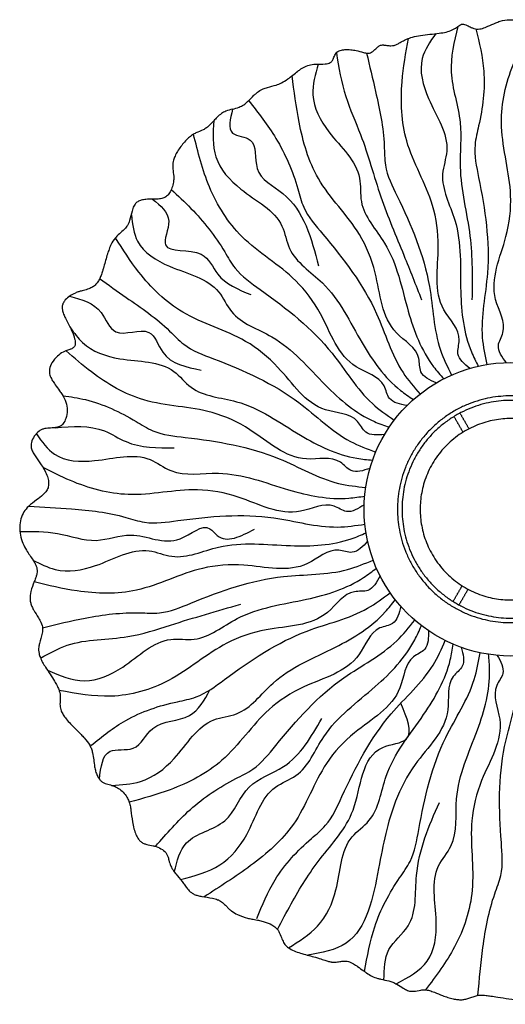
# Model space of a CAD drawing. Header units: centimetres. Extents: x -22 to 101, y -209 to 0.
# Tile 1 of 7: x -22 to 0, y -209 to -166. Entities that reach past the tile are written whole.
import ezdxf

# ---------------------------------------------------------------- set-up
doc = ezdxf.new("R2010")
doc.units = ezdxf.units.CM
doc.header["$MEASUREMENT"] = 0

# ---------------------------------------------------------------- blocks, each defined once
blk = doc.blocks.new('COAU04')
blk.add_circle((0, -187.282), 6.47)
for points, knots in [([(-2.34, -165.994), (-2.312, -165.974), (-2.268, -165.941), (-2.203, -165.905), (-2.147, -165.887), (-2.074, -165.886), (-2.004, -165.911), (-1.891, -165.963), (-1.774, -166.027), (-1.629, -166.083), (-1.504, -166.111), (-1.335, -166.105), (-1.171, -166.053), (-0.938, -165.957), (-0.724, -165.852), (-0.408, -165.734), (-0.129, -165.683), (0.141, -165.702), (0.281, -165.752), (0.36, -165.813), (0.434, -165.901), (0.482, -166.01), (0.551, -166.108), (0.61, -166.154), (0.703, -166.181), (0.839, -166.176), (1.024, -166.136), (1.259, -166.06), (1.429, -165.992), (1.525, -165.952)], [0, 0, 0, 0, 0.101133, 0.16671, 0.223261, 0.275817, 0.382184, 0.443978, 0.64979, 0.78001, 0.909422, 1.033549, 1.283048, 1.41931, 1.793093, 1.995853, 2.429465, 2.636523, 2.803751, 2.868471, 2.933575, 3.146814, 3.219813, 3.292981, 3.367801, 3.507551, 3.696332, 3.9365, 4.246652, 4.246652, 4.246652, 4.246652]), ([(-10.113, -168.479), (-10.016, -168.431), (-9.766, -168.269), (-9.496, -168.043), (-9.228, -167.845), (-9.024, -167.727), (-8.802, -167.667), (-8.521, -167.645), (-8.285, -167.661), (-8.067, -167.628), (-7.975, -167.594), (-7.909, -167.549), (-7.866, -167.493), (-7.816, -167.394), (-7.777, -167.277), (-7.707, -167.162), (-7.625, -167.089), (-7.493, -167.034), (-7.301, -167.005), (-7.066, -167.01), (-6.791, -167.053), (-6.575, -167.121), (-6.413, -167.16), (-6.324, -167.172), (-6.232, -167.171), (-6.156, -167.141), (-6.106, -167.107), (-6.075, -167.083), (-5.993, -167.011), (-5.902, -166.905), (-5.778, -166.826), (-5.689, -166.809), (-5.63, -166.808), (-5.582, -166.812), (-5.502, -166.82), (-5.409, -166.835), (-5.275, -166.844), (-5.146, -166.832), (-5.029, -166.782), (-4.89, -166.709), (-4.756, -166.631), (-4.561, -166.535), (-4.316, -166.442), (-3.835, -166.352), (-3.333, -166.318), (-2.863, -166.248), (-2.63, -166.174), (-2.462, -166.081), (-2.383, -166.025), (-2.34, -165.994)], [0, 0, 0, 0, 0.326613, 0.890578, 1.056118, 1.325134, 1.593296, 1.73843, 2.172601, 2.297361, 2.397201, 2.464839, 2.535299, 2.605534, 2.797151, 2.904916, 3.006636, 3.121559, 3.330673, 3.584805, 3.824835, 4.164367, 4.260832, 4.326802, 4.433844, 4.532353, 4.567896, 4.616253, 4.649493, 4.895127, 5.032544, 5.084816, 5.16246, 5.210185, 5.230454, 5.402718, 5.492144, 5.633472, 5.788227, 5.868392, 6.105699, 6.252631, 6.521567, 6.887736, 7.717811, 8.031488, 8.311735, 8.446034, 8.604392, 8.604392, 8.604392, 8.604392]), ([(-2.34, -165.994), (-2.503, -166.665), (-2.848, -168.084), (-2.071, -170.115), (-2.385, -172.568), (-1.681, -175.133), (-1.705, -177.102), (-1.716, -178.042)], [0, 0, 0, 0, 2.028236, 4.291208, 6.244405, 9.326085, 12.135302, 12.135302, 12.135302, 12.135302]), ([(-1.547, -166.1), (-1.396, -166.716), (-1.052, -168.124), (-1.277, -169.864), (-1.685, -171.404), (-1.215, -173.585), (-0.779, -176.406), (-1.428, -179.174), (-1.147, -180.504), (-1.063, -180.9)], [0, 0, 0, 0, 1.891685, 4.316494, 5.168814, 6.626326, 10.860989, 13.702734, 14.910952, 14.910952, 14.910952, 14.910952]), ([(-0.204, -180.816), (-0.392, -180.565), (-0.714, -180.135), (-0.084, -179.214), (-1.158, -177.599), (-0.171, -175.589), (0.133, -173.03), (-0.639, -170.574), (-0.159, -168.008), (0.584, -166.705), (0.893, -166.163)], [0, 0, 0, 0, 0.836412, 1.432654, 2.930971, 5.739565, 7.568621, 10.625694, 13.248996, 15.117047, 15.117047, 15.117047, 15.117047]), ([(-1.805, -181.069), (-2.05, -180.873), (-2.469, -180.537), (-2.088, -179.488), (-3.529, -178.191), (-3.074, -175.998), (-3.412, -173.445), (-4.794, -171.254), (-4.893, -168.643), (-4.629, -167.153), (-4.517, -166.523)], [0, 0, 0, 0, 0.836412, 1.432654, 2.930971, 5.739565, 7.568621, 10.625694, 13.248996, 15.173383, 15.173383, 15.173383, 15.173383]), ([(-3.31, -166.308), (-3.559, -166.662), (-4.166, -167.524), (-3.657, -169.444), (-2.55, -171), (-3.246, -172.863), (-2.108, -174.854), (-2.307, -177.524), (-2.058, -179.757), (-1.544, -180.766), (-1.438, -180.974)], [0, 0, 0, 0, 1.249175, 3.040459, 5.48532, 6.516836, 8.617311, 11.792756, 14.481996, 15.18109, 15.18109, 15.18109, 15.18109]), ([(-7.691, -167.152), (-7.583, -167.803), (-7.376, -169.049), (-6.434, -171.075), (-5.813, -173.49), (-4.79, -175.875), (-4.195, -177.389), (-3.937, -178.045)], [0, 0, 0, 0, 1.970522, 3.770462, 6.660443, 9.427545, 11.542694, 11.542694, 11.542694, 11.542694]), ([(-6.362, -167.167), (-6.228, -167.731), (-5.907, -169.082), (-5.557, -170.724), (-5.584, -172.323), (-4.58, -174.316), (-3.46, -176.942), (-3.399, -179.784), (-2.796, -181.002), (-2.617, -181.365)], [0, 0, 0, 0, 1.742489, 4.167299, 5.019619, 6.47713, 10.711794, 13.553539, 14.761756, 14.761756, 14.761756, 14.761756]), ([(-8.491, -167.652), (-8.622, -168.105), (-8.923, -169.15), (-7.998, -170.911), (-6.517, -172.146), (-6.731, -174.123), (-5.132, -175.769), (-4.661, -178.405), (-3.865, -180.505), (-3.116, -181.355), (-2.962, -181.53)], [0, 0, 0, 0, 1.369568, 3.160852, 5.605713, 6.637229, 8.737705, 11.913149, 14.60239, 15.301483, 15.301483, 15.301483, 15.301483]), ([(-3.294, -181.713), (-3.58, -181.584), (-4.069, -181.363), (-3.961, -180.252), (-5.679, -179.354), (-5.785, -177.117), (-6.744, -174.728), (-8.641, -172.951), (-9.355, -170.393), (-9.555, -168.846), (-9.643, -168.164)], [0, 0, 0, 0, 0.836412, 1.432654, 2.930971, 5.739565, 7.568621, 10.625694, 13.248996, 15.3206, 15.3206, 15.3206, 15.3206]), ([(-12.264, -169.638), (-12.168, -169.611), (-11.997, -169.566), (-11.774, -169.451), (-11.559, -169.269), (-11.385, -169.086), (-11.193, -168.907), (-11.034, -168.79), (-10.858, -168.718), (-10.635, -168.65), (-10.388, -168.595), (-10.189, -168.517), (-10.113, -168.479)], [0, 0, 0, 0, 0.301506, 0.527443, 0.747356, 1.143531, 1.285107, 1.536299, 1.732313, 1.850225, 2.236908, 2.489734, 2.489734, 2.489734, 2.489734]), ([(-11.56, -169.262), (-11.136, -169.802), (-10.21, -170.979), (-9.507, -172.631), (-9.127, -174.181), (-7.663, -175.863), (-5.922, -178.126), (-5.157, -180.865), (-4.27, -181.894), (-4.006, -182.201)], [0, 0, 0, 0, 2.051971, 4.476781, 5.329101, 6.786612, 11.021276, 13.86302, 15.071238, 15.071238, 15.071238, 15.071238]), ([(-12.264, -169.638), (-12.363, -169.665), (-12.535, -169.711), (-12.764, -169.83), (-13.005, -170.039), (-13.203, -170.268), (-13.407, -170.461), (-13.608, -170.585), (-13.832, -170.658), (-14.049, -170.779), (-14.22, -170.912), (-14.448, -171.149), (-14.648, -171.416), (-14.799, -171.691), (-14.885, -171.907), (-14.912, -172.103), (-14.895, -172.342), (-14.854, -172.553), (-14.858, -172.814), (-14.908, -173.047), (-14.999, -173.274), (-15.125, -173.453), (-15.295, -173.566), (-15.464, -173.599), (-15.633, -173.609), (-15.734, -173.609), (-15.794, -173.609)], [0, 0, 0, 0, 0.307576, 0.531132, 0.769978, 1.258578, 1.440404, 1.611056, 1.963372, 2.140862, 2.354975, 2.610287, 3.124755, 3.355344, 3.548656, 3.819498, 3.944495, 4.265654, 4.460655, 4.72446, 4.978966, 5.189976, 5.374805, 5.577595, 5.700869, 5.881935, 5.881935, 5.881935, 5.881935]), ([(-12.264, -169.638), (-12.378, -170.069), (-12.581, -170.842), (-11.088, -170.851), (-11.471, -172.556), (-9.242, -173.584), (-8.794, -175.337), (-8.484, -176.553)], [0, 0, 0, 0, 1.055664, 1.89024, 3.175586, 4.749325, 8.316995, 8.316995, 8.316995, 8.316995]), ([(-13.091, -170.14), (-13.126, -170.696), (-13.201, -171.871), (-11.822, -173.416), (-10.076, -174.242), (-9.792, -176.211), (-7.834, -177.407), (-6.723, -179.842), (-5.429, -181.679), (-4.493, -182.316), (-4.299, -182.447)], [0, 0, 0, 0, 1.607825, 3.399109, 5.84397, 6.875486, 8.975961, 12.151406, 14.840646, 15.53974, 15.53974, 15.53974, 15.53974]), ([(-4.575, -182.707), (-4.884, -182.653), (-5.414, -182.56), (-5.584, -181.458), (-7.473, -181.015), (-8.13, -178.875), (-9.658, -176.801), (-11.912, -175.542), (-13.388, -173.169), (-13.793, -171.533), (-13.988, -170.747)], [0, 0, 0, 0, 0.836412, 1.432654, 2.930971, 5.739565, 7.568621, 10.625694, 13.248996, 15.675429, 15.675429, 15.675429, 15.675429]), ([(-14.967, -173.185), (-14.673, -173.457), (-13.786, -174.278), (-12.851, -175.453), (-12.099, -176.862), (-10.261, -178.127), (-8.013, -179.887), (-6.591, -182.349), (-5.476, -183.125), (-5.144, -183.357)], [0, 0, 0, 0, 1.199336, 3.624146, 4.476466, 5.933977, 10.168641, 13.010385, 14.218603, 14.218603, 14.218603, 14.218603]), ([(-15.794, -173.609), (-15.891, -173.609), (-16.057, -173.609), (-16.28, -173.642), (-16.448, -173.71), (-16.586, -173.833), (-16.654, -173.989), (-16.726, -174.23), (-16.775, -174.489), (-16.879, -174.757), (-16.993, -174.9), (-17.136, -175.034), (-17.281, -175.155), (-17.475, -175.355), (-17.602, -175.552), (-17.697, -175.782), (-17.753, -175.941), (-17.844, -176.24), (-17.915, -176.512), (-17.994, -176.771), (-18.04, -176.91), (-18.094, -177.055), (-18.176, -177.222), (-18.282, -177.366), (-18.429, -177.485), (-18.618, -177.573), (-18.76, -177.61), (-18.841, -177.631)], [0, 0, 0, 0, 0.291069, 0.497475, 0.670913, 0.830976, 1.040597, 1.170976, 1.589907, 1.82855, 2.028773, 2.129953, 2.417769, 2.594451, 2.964919, 3.114467, 3.340921, 3.47145, 4.049304, 4.18606, 4.282982, 4.48745, 4.650662, 4.83986, 5.021026, 5.211043, 5.462112, 5.462112, 5.462112, 5.462112]), ([(-15.794, -173.609), (-15.444, -173.889), (-14.784, -174.415), (-15.696, -176.108), (-13.499, -175.646), (-12.934, -177.214), (-12.011, -177.591), (-11.456, -177.818)], [0, 0, 0, 0, 1.204423, 2.265436, 3.895134, 5.035486, 6.753841, 6.753841, 6.753841, 6.753841]), ([(-16.719, -174.302), (-16.675, -174.715), (-16.566, -175.748), (-14.868, -176.779), (-13.006, -177.159), (-12.236, -178.993), (-10.045, -179.665), (-8.361, -181.748), (-6.652, -183.205), (-5.587, -183.589), (-5.367, -183.668)], [0, 0, 0, 0, 1.194154, 2.985438, 5.430299, 6.461815, 8.56229, 11.737735, 14.426976, 15.126069, 15.126069, 15.126069, 15.126069]), ([(-5.569, -183.989), (-5.882, -184.013), (-6.418, -184.055), (-6.857, -183.029), (-8.797, -183.07), (-9.965, -181.161), (-11.96, -179.531), (-14.463, -178.877), (-16.312, -177.076), (-17.101, -175.823), (-17.425, -175.309)], [0, 0, 0, 0, 0.836412, 1.432654, 2.930971, 5.739565, 7.568621, 10.625694, 13.248996, 15.073175, 15.073175, 15.073175, 15.073175]), ([(-18.123, -177.11), (-17.735, -177.387), (-16.691, -178.135), (-15.384, -179.014), (-14.311, -180.2), (-12.214, -180.964), (-9.601, -182.112), (-7.611, -184.143), (-6.338, -184.618), (-5.958, -184.759)], [0, 0, 0, 0, 1.429887, 3.854697, 4.707017, 6.164528, 10.399192, 13.240936, 14.449154, 14.449154, 14.449154, 14.449154]), ([(-18.841, -177.631), (-18.907, -177.648), (-19.027, -177.68), (-19.246, -177.763), (-19.475, -177.889), (-19.646, -178.048), (-19.737, -178.194), (-19.773, -178.301), (-19.776, -178.405), (-19.762, -178.526), (-19.717, -178.674), (-19.607, -178.914), (-19.484, -179.133), (-19.352, -179.403), (-19.271, -179.603), (-19.218, -179.794), (-19.2, -179.906), (-19.198, -180), (-19.215, -180.078), (-19.256, -180.14), (-19.316, -180.185), (-19.378, -180.213), (-19.478, -180.249), (-19.594, -180.285), (-19.789, -180.371), (-20.01, -180.537), (-20.228, -180.794), (-20.346, -181.071), (-20.337, -181.321), (-20.262, -181.519), (-20.167, -181.673), (-20.041, -181.848), (-19.911, -182.018), (-19.742, -182.267), (-19.595, -182.547), (-19.538, -182.917), (-19.589, -183.248), (-19.695, -183.469), (-19.802, -183.583), (-19.912, -183.653), (-20.037, -183.682), (-20.212, -183.698), (-20.373, -183.699), (-20.544, -183.722), (-20.672, -183.762), (-20.839, -183.86), (-21.016, -184.048), (-21.133, -184.298), (-21.154, -184.531), (-21.098, -184.714), (-21.017, -184.855), (-20.881, -185.055), (-20.712, -185.277), (-20.537, -185.569), (-20.422, -185.823), (-20.364, -186.067), (-20.371, -186.252), (-20.413, -186.383), (-20.485, -186.509), (-20.647, -186.679), (-20.807, -186.797), (-20.903, -186.869)], [0, 0, 0, 0, 0.204308, 0.370257, 0.702709, 0.982987, 1.06641, 1.213263, 1.317462, 1.37771, 1.578661, 1.776991, 2.169291, 2.332729, 2.678996, 2.813451, 2.927179, 3.020234, 3.094846, 3.163123, 3.237531, 3.317488, 3.366874, 3.556717, 3.682565, 4.004472, 4.378619, 4.68736, 4.889663, 5.114685, 5.317256, 5.430991, 5.761778, 5.960853, 6.332392, 6.701754, 7.070515, 7.323338, 7.431096, 7.531845, 7.714254, 7.80955, 8.05953, 8.195634, 8.326788, 8.458736, 8.774377, 9.0902, 9.274335, 9.466386, 9.654223, 9.763228, 10.189928, 10.490708, 10.782823, 11.026501, 11.235955, 11.333244, 11.435293, 11.670567, 12.031339, 12.031339, 12.031339, 12.031339]), ([(-19.448, -177.886), (-18.919, -178.032), (-18.029, -178.278), (-17.52, -179.895), (-15.838, -179.033), (-15.347, -180.811), (-14.308, -181.016), (-13.647, -181.146)], [0, 0, 0, 0, 1.564848, 2.62776, 4.088809, 5.158087, 7.026908, 7.026908, 7.026908, 7.026908]), ([(-19.413, -179.279), (-19.247, -179.51), (-18.726, -180.233), (-17.045, -180.823), (-15.111, -180.709), (-13.915, -182.297), (-11.623, -182.402), (-9.475, -184.001), (-7.457, -184.987), (-6.33, -185.094), (-6.097, -185.116)], [0, 0, 0, 0, 0.843364, 2.634648, 5.079509, 6.111025, 8.2115, 11.386944, 14.076185, 14.775278, 14.775278, 14.775278, 14.775278]), ([(-6.213, -185.477), (-6.51, -185.578), (-7.019, -185.752), (-7.7, -184.868), (-9.568, -185.39), (-11.175, -183.831), (-13.512, -182.748), (-16.102, -182.741), (-18.219, -181.508), (-19.241, -180.614), (-19.6, -180.29)], [0, 0, 0, 0, 0.836412, 1.432654, 2.930971, 5.739565, 7.568621, 10.625694, 13.248996, 14.700764, 14.700764, 14.700764, 14.700764]), ([(-19.739, -182.283), (-19.404, -182.32), (-18.275, -182.49), (-16.961, -183.114), (-15.622, -183.978), (-13.403, -184.204), (-10.585, -184.661), (-8.153, -186.134), (-6.801, -186.277), (-6.398, -186.32)], [0.883833, 0.883833, 0.883833, 0.883833, 1.891685, 4.316494, 5.168814, 6.626326, 10.860989, 13.702734, 14.910952, 14.910952, 14.910952, 14.910952]), ([(-20.082, -183.685), (-19.326, -183.624), (-18.205, -183.533), (-16.673, -184.581), (-15.575, -184.572), (-14.84, -184.566)], [0, 0, 0, 0, 2.181952, 3.236348, 5.375106, 5.375106, 5.375106, 5.375106]), ([(-20.904, -183.962), (-20.667, -184.303), (-20.073, -185.155), (-18.089, -185.241), (-16.274, -184.676), (-14.716, -185.913), (-12.472, -185.446), (-9.993, -186.46), (-7.793, -186.914), (-6.675, -186.737), (-6.444, -186.7)], [0, 0, 0, 0, 1.194154, 2.985438, 5.430299, 6.461815, 8.56229, 11.737735, 14.426976, 15.126069, 15.126069, 15.126069, 15.126069]), ([(-6.467, -187.079), (-6.729, -187.251), (-7.179, -187.546), (-8.058, -186.859), (-9.738, -187.829), (-11.682, -186.719), (-14.215, -186.251), (-16.725, -186.888), (-19.043, -186.231), (-20.223, -185.645), (-20.616, -185.44)], [0, 0, 0, 0, 0.836412, 1.432654, 2.930971, 5.739565, 7.568621, 10.625694, 13.248996, 14.58012, 14.58012, 14.58012, 14.58012]), ([(-20.903, -186.869), (-21.024, -186.959), (-21.231, -187.113), (-21.476, -187.393), (-21.608, -187.71), (-21.657, -188.063), (-21.625, -188.431), (-21.521, -188.779), (-21.325, -189.145), (-21.128, -189.417), (-20.969, -189.665), (-20.898, -189.816), (-20.873, -189.982), (-20.885, -190.124), (-20.931, -190.29), (-20.979, -190.405), (-21.006, -190.473)], [0, 0, 0, 0, 0.45173, 0.772765, 1.106308, 1.467343, 1.836122, 2.207327, 2.552371, 3.076032, 3.212792, 3.437797, 3.571514, 3.711968, 3.864214, 4.085233, 4.085233, 4.085233, 4.085233]), ([(-21.246, -187.146), (-20.618, -187.18), (-19.182, -187.255), (-17.465, -187.451), (-15.953, -187.97), (-13.747, -187.631), (-10.904, -187.377), (-8.182, -188.197), (-6.838, -188), (-6.437, -187.942)], [0, 0, 0, 0, 1.88869, 4.3135, 5.16582, 6.623331, 10.857995, 13.69974, 14.907958, 14.907958, 14.907958, 14.907958]), ([(-21.636, -188.267), (-21.083, -188.258), (-19.95, -188.239), (-18.344, -188.875), (-16.538, -188.109), (-14.87, -189.152), (-13.462, -187.769), (-12.679, -188.874), (-11.908, -188.475), (-11.299, -188.161)], [0, 0, 0, 0, 1.653764, 3.389434, 4.928861, 7.112011, 8.496175, 8.943228, 10.605691, 10.605691, 10.605691, 10.605691]), ([(-21.064, -189.519), (-20.743, -189.685), (-19.883, -190.131), (-18.048, -189.837), (-16.409, -188.801), (-14.595, -189.617), (-12.536, -188.605), (-9.884, -188.971), (-7.64, -188.863), (-6.601, -188.414), (-6.386, -188.321)], [0, 0, 0, 0, 1.064068, 2.855351, 5.300212, 6.331728, 8.432204, 11.607648, 14.296889, 14.995982, 14.995982, 14.995982, 14.995982]), ([(-6.315, -188.693), (-6.526, -188.925), (-6.888, -189.323), (-7.91, -188.876), (-9.296, -190.233), (-11.455, -189.641), (-14.024, -189.818), (-16.298, -191.06), (-18.91, -190.995), (-20.38, -190.638), (-21.002, -190.487)], [0, 0, 0, 0, 0.836412, 1.432654, 2.930971, 5.739565, 7.568621, 10.625694, 13.248996, 15.173383, 15.173383, 15.173383, 15.173383]), ([(-20.644, -192.507), (-20.017, -192.353), (-18.606, -192.006), (-16.874, -191.791), (-15.281, -191.914), (-13.229, -191.039), (-10.538, -190.085), (-7.697, -190.203), (-6.444, -189.678), (-6.07, -189.521)], [0, 0, 0, 0, 1.934316, 4.359126, 5.211446, 6.668957, 10.903621, 13.745365, 14.953583, 14.953583, 14.953583, 14.953583]), ([(-20.423, -194.382), (-19.881, -194.613), (-18.767, -195.088), (-16.84, -194.239), (-15.516, -192.835), (-13.556, -193.173), (-11.813, -191.681), (-9.153, -191.376), (-7.007, -190.713), (-6.112, -190.02), (-5.927, -189.877)], [0, 0, 0, 0, 1.693743, 3.485027, 5.929888, 6.961404, 9.061879, 12.237324, 14.926565, 15.625658, 15.625658, 15.625658, 15.625658]), ([(-21.006, -190.473), (-21.064, -190.615), (-21.163, -190.868), (-21.203, -191.193), (-21.168, -191.419), (-21.11, -191.58), (-20.994, -191.795), (-20.859, -191.997), (-20.722, -192.237), (-20.646, -192.42), (-20.635, -192.611), (-20.667, -192.859), (-20.758, -193.1), (-20.809, -193.351), (-20.817, -193.498), (-20.796, -193.656), (-20.738, -193.838), (-20.639, -194.039), (-20.428, -194.387), (-20.193, -194.714), (-20.005, -195.048), (-19.928, -195.213), (-19.881, -195.359), (-19.86, -195.488), (-19.858, -195.66), (-19.876, -195.827), (-19.867, -196.034), (-19.813, -196.211), (-19.694, -196.4), (-19.543, -196.594), (-19.289, -196.869), (-19.028, -197.123), (-18.754, -197.41), (-18.591, -197.617), (-18.482, -197.848), (-18.393, -198.164), (-18.374, -198.502), (-18.305, -198.837), (-18.238, -199.022), (-18.151, -199.173), (-18.05, -199.282), (-17.942, -199.351), (-17.789, -199.407), (-17.636, -199.441), (-17.454, -199.5), (-17.276, -199.59), (-17.082, -199.755), (-16.932, -199.948), (-16.832, -200.15), (-16.776, -200.344), (-16.725, -200.652), (-16.699, -200.996), (-16.621, -201.359), (-16.535, -201.615), (-16.432, -201.811), (-16.314, -201.944), (-16.186, -202.019), (-16.003, -202.077), (-15.816, -202.102), (-15.579, -202.169), (-15.362, -202.267), (-15.189, -202.43), (-15.113, -202.603), (-15.088, -202.7), (-15.072, -202.758)], [0, 0, 0, 0, 0.459035, 0.810743, 0.973807, 1.138474, 1.323438, 1.70664, 1.864572, 2.154917, 2.295349, 2.430139, 2.902872, 3.062589, 3.199378, 3.340685, 3.538451, 3.771077, 4.011159, 4.759156, 4.978208, 5.160152, 5.305022, 5.435585, 5.553419, 5.817678, 5.940332, 6.172994, 6.365752, 6.606294, 6.910202, 7.489333, 7.69901, 8.099581, 8.275336, 8.462744, 9.081563, 9.2838, 9.489053, 9.669986, 9.803744, 9.930392, 10.05013, 10.292565, 10.400943, 10.622184, 10.88783, 11.158952, 11.352117, 11.561213, 11.762072, 12.288868, 12.594088, 12.87229, 13.100322, 13.252556, 13.402174, 13.539111, 13.82892, 13.964471, 14.278862, 14.537111, 14.661774, 14.839353, 14.839353, 14.839353, 14.839353]), ([(-5.765, -190.219), (-5.912, -190.496), (-6.164, -190.971), (-7.265, -190.793), (-8.27, -192.452), (-10.508, -192.414), (-12.953, -193.232), (-14.845, -194.96), (-17.522, -195.711), (-19.15, -195.41), (-19.911, -195.269)], [0, 0, 0, 0, 0.836412, 1.432654, 2.930971, 5.739565, 7.568621, 10.625694, 13.248996, 15.551074, 15.551074, 15.551074, 15.551074]), ([(-18.508, -197.7), (-18.015, -197.301), (-16.888, -196.391), (-15.217, -195.854), (-13.65, -195.567), (-11.877, -194.213), (-9.51, -192.617), (-6.729, -192.026), (-5.646, -191.205), (-5.323, -190.961)], [0, 0, 0, 0, 1.891685, 4.316494, 5.168814, 6.626326, 10.860989, 13.702734, 14.910952, 14.910952, 14.910952, 14.910952]), ([(-20.729, -193.846), (-20.344, -193.631), (-19.163, -192.973), (-17.093, -193.073), (-14.596, -192.243), (-12.942, -191.765), (-11.909, -191.467)], [0, 0, 0, 0, 1.305795, 4.010053, 5.950529, 9.17768, 9.17768, 9.17768, 9.17768]), ([(-17.595, -199.456), (-17.16, -199.431), (-16.118, -199.372), (-14.582, -198.23), (-13.648, -196.516), (-11.665, -196.36), (-10.348, -194.48), (-7.848, -193.524), (-5.933, -192.348), (-5.239, -191.454), (-5.096, -191.269)], [0, 0, 0, 0, 1.284177, 3.075461, 5.520322, 6.551838, 8.652313, 11.827757, 14.516998, 15.216092, 15.216092, 15.216092, 15.216092]), ([(-4.854, -191.561), (-4.927, -191.866), (-5.053, -192.388), (-6.164, -192.489), (-6.724, -194.346), (-8.902, -194.868), (-11.068, -196.261), (-12.462, -198.444), (-14.769, -199.639), (-16.216, -200.033), (-16.821, -200.197)], [0, 0, 0, 0, 0.836412, 1.432654, 2.930971, 5.739565, 7.568621, 10.625694, 13.248996, 15.132219, 15.132219, 15.132219, 15.132219]), ([(-15.662, -202.147), (-15.172, -201.582), (-14.15, -200.405), (-12.611, -199.366), (-11.16, -198.702), (-9.781, -196.948), (-7.884, -194.815), (-5.338, -193.55), (-4.493, -192.486), (-4.241, -192.169)], [0, 0, 0, 0, 2.236015, 4.660825, 5.513144, 6.970656, 11.205319, 14.047064, 15.255282, 15.255282, 15.255282, 15.255282]), ([(-14.563, -203.607), (-13.949, -203.449), (-12.742, -203.139), (-11.396, -201.517), (-10.923, -199.619), (-9.041, -198.976), (-8.233, -196.827), (-6.049, -195.279), (-4.487, -193.664), (-4.037, -192.625), (-3.944, -192.411)], [0, 0, 0, 0, 1.852839, 3.644123, 6.088984, 7.1205, 9.220975, 12.39642, 15.08566, 15.784754, 15.784754, 15.784754, 15.784754]), ([(-3.637, -192.633), (-3.632, -192.947), (-3.624, -193.484), (-4.675, -193.859), (-4.756, -195.796), (-6.735, -196.844), (-8.489, -198.729), (-9.287, -201.205), (-11.405, -203.018), (-12.828, -203.93), (-13.518, -204.371)], [0, 0, 0, 0, 0.836412, 1.432654, 2.930971, 5.739565, 7.568621, 10.625694, 13.248996, 15.714159, 15.714159, 15.714159, 15.714159]), ([(-11.2, -205.328), (-10.96, -204.74), (-10.411, -203.4), (-9.206, -202.124), (-7.97, -201.118), (-7.069, -199.077), (-5.764, -196.538), (-3.611, -194.68), (-3.058, -193.44), (-2.892, -193.07)], [0, 0, 0, 0, 1.891685, 4.316494, 5.168814, 6.626326, 10.860989, 13.702734, 14.910952, 14.910952, 14.910952, 14.910952]), ([(-9.804, -206.618), (-9.341, -206.332), (-8.361, -205.726), (-7.498, -203.906), (-7.512, -201.948), (-5.849, -200.857), (-5.601, -198.575), (-3.87, -196.532), (-2.759, -194.58), (-2.582, -193.461), (-2.545, -193.231)], [0, 0, 0, 0, 1.599443, 3.390727, 5.835588, 6.867104, 8.967579, 12.143024, 14.832265, 15.531358, 15.531358, 15.531358, 15.531358]), ([(-2.192, -193.369), (-2.11, -193.672), (-1.968, -194.19), (-2.893, -194.814), (-2.487, -196.713), (-4.159, -198.207), (-5.335, -200.513), (-5.843, -203.175), (-6.468, -206.493), (-8.336, -206.833), (-8.953, -206.945)], [0, 0, 0, 0, 0.836412, 1.432654, 2.930971, 5.739565, 7.568621, 10.625694, 14.218609, 15.990352, 15.990352, 15.990352, 15.990352]), ([(-6.449, -207.671), (-6.331, -207), (-6.073, -205.53), (-5.228, -203.947), (-4.279, -202.665), (-3.914, -200.465), (-3.28, -197.681), (-1.658, -195.346), (-1.43, -194.007), (-1.362, -193.607)], [0, 0, 0, 0, 2.031607, 4.456416, 5.308736, 6.766248, 11.000911, 13.842656, 15.050874, 15.050874, 15.050874, 15.050874]), ([(-5.062, -208.205), (-4.529, -207.925), (-3.436, -207.35), (-3.161, -205.213), (-3.625, -203.359), (-2.291, -201.883), (-2.616, -199.613), (-1.448, -197.204), (-0.858, -195.036), (-0.964, -193.909), (-0.986, -193.676)], [0, 0, 0, 0, 1.703464, 3.494747, 5.939608, 6.971124, 9.0716, 12.247044, 14.936285, 15.635378, 15.635378, 15.635378, 15.635378]), ([(-0.609, -193.723), (-0.454, -193.996), (-0.188, -194.463), (-0.929, -195.297), (-0.066, -197.034), (-1.297, -198.905), (-1.92, -201.405), (-1.457, -203.941), (-2.317, -206.553), (-3.305, -207.861), (-3.765, -208.471)], [0, 0, 0, 0, 0.836412, 1.432654, 2.930971, 5.739565, 7.568621, 10.625694, 13.248996, 15.534416, 15.534416, 15.534416, 15.534416]), ([(-1.452, -208.714), (-1.391, -208.009), (-1.259, -206.499), (-0.927, -204.723), (-0.316, -203.246), (-0.515, -201.024), (-0.591, -198.17), (0.399, -195.505), (0.287, -194.151), (0.253, -193.747)], [0, 0, 0, 0, 2.121728, 4.546537, 5.398857, 6.856369, 11.091032, 13.932777, 15.140995, 15.140995, 15.140995, 15.140995]), ([(-18.132, -199.188), (-18.07, -198.65), (-17.962, -197.695), (-16.431, -198.065), (-15.841, -196.547), (-14.055, -196.684), (-13.511, -195.697), (-13.263, -195.246)], [0, 0, 0, 0, 1.320866, 2.339874, 3.577398, 5.291748, 6.732109, 6.732109, 6.732109, 6.732109]), ([(-10.286, -205.811), (-10.088, -205.433), (-9.527, -204.358), (-8.427, -202.576), (-6.561, -200.673), (-6.623, -197.715), (-4.119, -197.565), (-4.58, -196.478), (-4.853, -195.836)], [0, 0, 0, 0, 1.279931, 3.641474, 6.236104, 9.29138, 10.396918, 11.986559, 11.986559, 11.986559, 11.986559]), ([(-14.833, -203.275), (-14.715, -202.791), (-14.432, -201.63), (-12.367, -201.326), (-11.766, -199.316), (-9.569, -198.668), (-8.802, -197.321), (-8.337, -196.507)], [0, 0, 0, 0, 1.391708, 3.337464, 5.168333, 6.934887, 9.641609, 9.641609, 9.641609, 9.641609]), ([(-5.594, -208.032), (-5.588, -207.558), (-5.574, -206.614), (-4.088, -205.533), (-4.363, -202.963), (-3.606, -201.241), (-3.152, -200.207)], [0, 0, 0, 0, 1.349651, 2.689883, 4.940981, 8.324953, 8.324953, 8.324953, 8.324953]), ([(-15.072, -202.758), (-15.049, -202.844), (-15.005, -203.008), (-14.888, -203.204), (-14.716, -203.427), (-14.558, -203.607), (-14.412, -203.803), (-14.336, -203.915), (-14.227, -204.058), (-14.111, -204.176), (-13.95, -204.269), (-13.794, -204.32), (-13.525, -204.375), (-13.229, -204.409), (-12.951, -204.48), (-12.805, -204.553), (-12.674, -204.65), (-12.555, -204.771), (-12.432, -204.9), (-12.276, -205.034), (-12.004, -205.182), (-11.698, -205.288), (-11.401, -205.36), (-11.225, -205.385), (-11.041, -205.422), (-10.822, -205.478), (-10.579, -205.571), (-10.375, -205.708), (-10.26, -205.834), (-10.17, -206.011), (-10.113, -206.18), (-10.031, -206.364), (-9.952, -206.488), (-9.845, -206.59), (-9.702, -206.689), (-9.487, -206.785), (-9.104, -206.911), (-8.751, -206.994), (-8.415, -207.096), (-8.253, -207.152), (-8.088, -207.205), (-7.989, -207.232), (-7.87, -207.252), (-7.766, -207.258), (-7.617, -207.238), (-7.491, -207.215), (-7.389, -207.206), (-7.273, -207.203), (-7.099, -207.232), (-6.913, -207.338), (-6.71, -207.476), (-6.54, -207.606), (-6.333, -207.752), (-6.133, -207.876), (-5.913, -207.957), (-5.663, -208.02), (-5.438, -208.061), (-5.2, -208.132), (-4.983, -208.243), (-4.807, -208.366), (-4.626, -208.473), (-4.475, -208.539), (-4.239, -208.542), (-4.042, -208.488), (-3.844, -208.464), (-3.676, -208.475), (-3.512, -208.527), (-3.29, -208.612), (-3.061, -208.712), (-2.787, -208.807), (-2.562, -208.87), (-2.364, -208.905), (-2.189, -208.913), (-2.022, -208.893), (-1.881, -208.857), (-1.73, -208.806), (-1.61, -208.758), (-1.48, -208.717), (-1.369, -208.7), (-1.238, -208.703), (-1.076, -208.719), (-0.856, -208.75), (-0.355, -208.826), (0.143, -208.907), (0.639, -208.98), (0.835, -209.004), (1.012, -209.028), (1.144, -209.055), (1.243, -209.091), (1.295, -209.111)], [0, 0, 0, 0, 0.269395, 0.505174, 0.680295, 1.112951, 1.22195, 1.416528, 1.517197, 1.760048, 1.909508, 2.071618, 2.251356, 2.731726, 2.965261, 3.107525, 3.221024, 3.451512, 3.614857, 3.756426, 4.065415, 4.541011, 4.725905, 4.979843, 5.075258, 5.28808, 5.658374, 5.851228, 6.020413, 6.166746, 6.442288, 6.554808, 6.771273, 6.881028, 6.996775, 7.289246, 7.584273, 8.20817, 8.37625, 8.635338, 8.724314, 8.893595, 8.943054, 9.086295, 9.205346, 9.394408, 9.470161, 9.512092, 9.742067, 9.991669, 10.145775, 10.482712, 10.630857, 10.908007, 11.18673, 11.330217, 11.681966, 11.871804, 12.074113, 12.408441, 12.515956, 12.705507, 12.895953, 13.21206, 13.31713, 13.492254, 13.715044, 13.830041, 14.20612, 14.463555, 14.701012, 14.906363, 15.065728, 15.225112, 15.407265, 15.50152, 15.703102, 15.796022, 15.909372, 16.03997, 16.186455, 16.39957, 16.705249, 17.70752, 17.911826, 18.211081, 18.299119, 18.448456, 18.614041, 18.614041, 18.614041, 18.614041])]:
    blk.add_open_spline(points, degree=3, knots=knots)
for points, knots in [([(-5, -187.282), (-5, -182.282), (0, -182.282), (5, -182.282), (5, -187.282), (5, -192.282), (0, -192.282), (-5, -192.282), (-5, -187.282)], [0, 0, 0, 7.853982, 7.853982, 15.707963, 15.707963, 23.561945, 23.561945, 31.415927, 31.415927, 31.415927]), ([(-4.8, -187.282), (-4.8, -182.482), (0, -182.482), (4.8, -182.482), (4.8, -187.282), (4.8, -192.082), (0, -192.082), (-4.8, -192.082), (-4.8, -187.282)], [0, 0, 0, 7.539822, 7.539822, 15.079645, 15.079645, 22.619467, 22.619467, 30.159289, 30.159289, 30.159289]), ([(-4, -187.282), (-4, -183.282), (0, -183.282), (4, -183.282), (4, -187.282), (4, -191.282), (0, -191.282), (-4, -191.282), (-4, -187.282)], [0, 0, 0, 6.283185, 6.283185, 12.566371, 12.566371, 18.849556, 18.849556, 25.132741, 25.132741, 25.132741])]:
    blk.add_rational_spline(points, [1, 0.707106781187, 1, 0.707106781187, 1, 0.707106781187, 1, 0.707106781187, 1], degree=2, knots=knots)
for points in [[(-2.109, -183.883), (-2.309, -183.536), (-2.509, -183.19)], [(-2.248, -183.041), (-2.048, -183.388), (-1.848, -183.734)], [(-2.55, -191.349), (-2.349, -191.003), (-2.149, -190.656)], [(-1.89, -190.807), (-2.09, -191.154), (-2.291, -191.501)]]:
    blk.add_rational_spline(points, [1, 0.999999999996, 1], degree=2)

msp = doc.modelspace()

# ---------------------------------------------------------------- block references
msp.add_blockref('COAU04', (0, 0))

doc.saveas('drawing.dxf')
